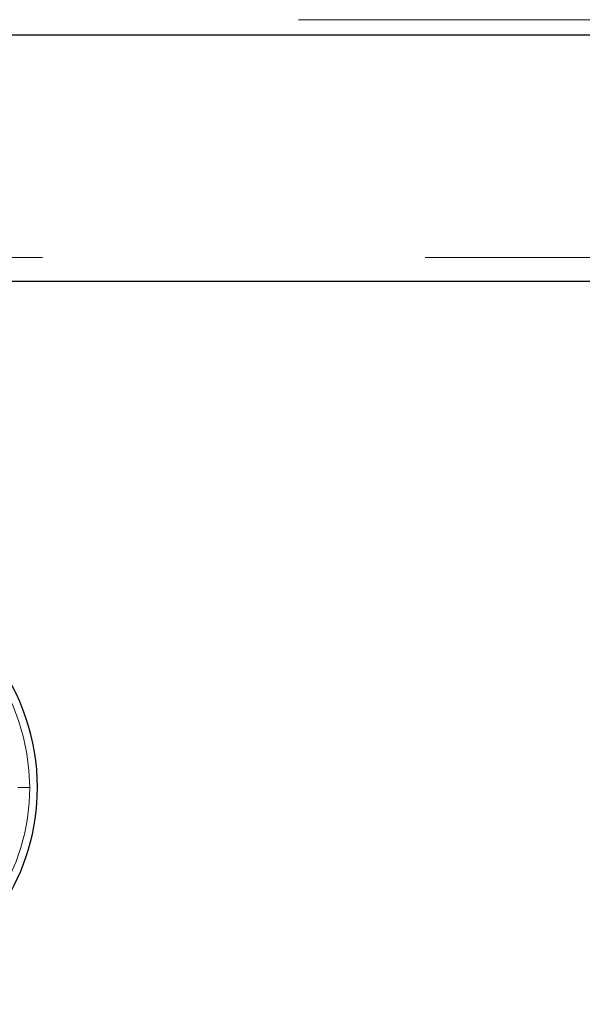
# Model space of a CAD drawing. Header units: millimetres. Extents: x 29 to 247, y 73 to 156.
# Tile 55 of 74: x 184.61 to 186.47, y 73.37 to 76.64. Entities that reach past the tile are written whole.
import ezdxf

# ---------------------------------------------------------------- set-up
doc = ezdxf.new("R2010")
doc.units = ezdxf.units.MM
doc.linetypes.add('PHANTOM', pattern=[12.7, 6.35, -1.27, 1.27, -1.27, 1.27, -1.27])

msp = doc.modelspace()

# ---------------------------------------------------------------- linework, layer by layer
at = {"color": 8, "linetype": 'PHANTOM', "lineweight": 18}
for p, q in [((175.3718, 76.6382), (194.6318, 76.6382)), ((194.8418, 75.8482), (155.9718, 75.8482))]:
    msp.add_line(p, q, dxfattribs=at)
at = {"color": 7, "linetype": 'Continuous', "lineweight": 25}
for p, q in [((175.3609, 76.5882), (194.6426, 76.5882)), ((194.8418, 75.7682), (183.1827, 75.7682))]:
    msp.add_line(p, q, dxfattribs=at)
for start, end in [(0, 74.1888), (228.7799, 0)]:
    msp.add_arc((183.9448, 74.0882), 0.72, start, end, dxfattribs=at)
at = {"color": 8, "linetype": 'PHANTOM', "lineweight": 18}
for start, end in [(0, 72.7462), (227.9991, 0)]:
    msp.add_arc((183.9448, 74.0882), 0.6941, start, end, dxfattribs=at)
msp.add_open_spline([(184.5996, 74.0882), (184.6047, 74.0882), (184.6151, 74.0882), (184.6275, 74.0882), (184.6357, 74.0882), (184.6379, 74.0882), (184.639, 74.0882)], degree=3, knots=[0, 0, 0, 0, 0.272456, 0.561836, 0.787494, 1, 1, 1, 1], dxfattribs=at)

doc.saveas('drawing.dxf')
